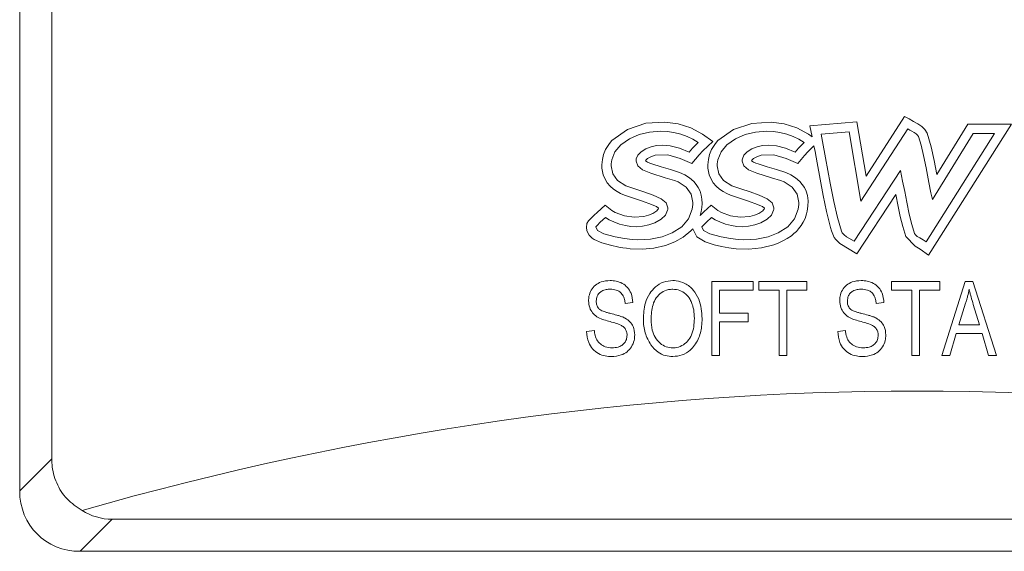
# Model space of a CAD drawing. Header units: inches. Extents: x 2954 to 6480, y 249 to 2776.
# Tile 88 of 105: x 5038 to 5068, y 2027 to 2044. Entities that reach past the tile are written whole.
import ezdxf

# ---------------------------------------------------------------- set-up
doc = ezdxf.new("R2010")
doc.units = ezdxf.units.IN
doc.header["$MEASUREMENT"] = 0
doc.layers.add('LV_PANEL MOUNT', color=7, linetype='Continuous')

# ---------------------------------------------------------------- blocks, each defined once
blk = doc.blocks.new('IHM_SSW07')
at = {"color": 7, "linetype": 'Continuous', "lineweight": 15}
for p, q in [((8352.51, 1632.371), (8352.51, 1724.59)), ((8353.51, 1633.371), (8353.51, 1723.59)), ((8372.643, 1643.875), (8372.044, 1643.835)), ((8373.054, 1643.816), (8372.643, 1643.875)), ((8375.951, 1643.875), (8375.352, 1643.834)), ((8376.362, 1643.816), (8375.951, 1643.875)), ((8378.627, 1643.885), (8377.166, 1643.754)), ((8378.917, 1642.189), (8378.627, 1643.885)), ((8380.117, 1644.046), (8378.917, 1642.189)), ((8380.257, 1643.971), (8380.117, 1644.046)), ((8380.396, 1643.895), (8380.257, 1643.971)), ((8380.534, 1643.817), (8380.396, 1643.895)), ((8371.476, 1643.647), (8370.989, 1643.298)), ((8372.044, 1643.835), (8371.476, 1643.647)), ((8372.164, 1643.561), (8371.837, 1643.481)), ((8372.514, 1643.588), (8372.164, 1643.561)), ((8372.716, 1643.577), (8372.514, 1643.588)), ((8372.922, 1643.546), (8372.716, 1643.577)), ((8373.133, 1643.495), (8372.922, 1643.546)), ((8373.449, 1643.692), (8373.054, 1643.816)), ((8373.814, 1643.498), (8373.449, 1643.692)), ((8374.784, 1643.647), (8374.297, 1643.298)), ((8375.352, 1643.834), (8374.784, 1643.647)), ((8375.472, 1643.561), (8375.145, 1643.481)), ((8375.822, 1643.588), (8375.472, 1643.561)), ((8376.024, 1643.577), (8375.822, 1643.588)), ((8376.23, 1643.546), (8376.024, 1643.577)), ((8376.441, 1643.495), (8376.23, 1643.546)), ((8376.757, 1643.692), (8376.362, 1643.816)), ((8377.122, 1643.498), (8376.757, 1643.692)), ((8377.166, 1643.754), (8377.236, 1643.417)), ((8378.385, 1643.571), (8377.518, 1643.493)), ((8378.755, 1641.404), (8378.385, 1643.571)), ((8380.215, 1643.662), (8378.755, 1641.404)), ((8380.281, 1643.626), (8380.215, 1643.662)), ((8380.347, 1643.589), (8380.281, 1643.626)), ((8380.413, 1643.551), (8380.347, 1643.589)), ((8380.479, 1643.505), (8380.413, 1643.551)), ((8380.652, 1643.739), (8380.534, 1643.817)), ((8380.748, 1643.645), (8380.652, 1643.739)), ((8380.82, 1643.524), (8380.748, 1643.645)), ((8380.865, 1639.721), (8383.459, 1643.805)), ((8382.093, 1643.805), (8381.126, 1642.236)), ((8383.459, 1643.805), (8382.093, 1643.805)), ((8370.989, 1643.298), (8370.914, 1643.208)), ((8371.535, 1643.349), (8371.267, 1643.163)), ((8371.837, 1643.481), (8371.535, 1643.349)), ((8373.335, 1643.425), (8373.133, 1643.495)), ((8373.516, 1643.34), (8373.335, 1643.425)), ((8373.677, 1643.238), (8373.516, 1643.34)), ((8373.594, 1643.155), (8373.677, 1643.238)), ((8374.134, 1643.272), (8373.814, 1643.498)), ((8373.823, 1642.974), (8374.134, 1643.272)), ((8374.297, 1643.298), (8374.222, 1643.208)), ((8374.843, 1643.349), (8374.575, 1643.163)), ((8375.145, 1643.481), (8374.843, 1643.349)), ((8376.643, 1643.425), (8376.441, 1643.495)), ((8376.824, 1643.34), (8376.643, 1643.425)), ((8376.985, 1643.238), (8376.824, 1643.34)), ((8376.902, 1643.155), (8376.985, 1643.238)), ((8377.236, 1643.417), (8377.122, 1643.498)), ((8377.518, 1643.493), (8377.562, 1643.264)), ((8377.562, 1643.264), (8377.656, 1642.756)), ((8380.524, 1643.461), (8380.479, 1643.505)), ((8380.548, 1643.419), (8380.524, 1643.461)), ((8380.632, 1643.152), (8380.548, 1643.419)), ((8380.787, 1640.141), (8382.929, 1643.514)), ((8380.946, 1643.1), (8380.82, 1643.524)), ((8382.255, 1643.514), (8380.988, 1641.457)), ((8382.929, 1643.514), (8382.255, 1643.514)), ((8370.79, 1643.015), (8370.729, 1642.859)), ((8370.849, 1643.116), (8370.79, 1643.015)), ((8370.914, 1643.208), (8370.849, 1643.116)), ((8371.083, 1642.945), (8370.984, 1642.695)), ((8371.267, 1643.163), (8371.083, 1642.945)), ((8371.8, 1642.843), (8371.9, 1642.949)), ((8371.9, 1642.949), (8372.049, 1643.041)), ((8372.049, 1643.041), (8372.212, 1643.105)), ((8372.212, 1643.105), (8372.382, 1643.143)), ((8372.382, 1643.143), (8372.559, 1643.156)), ((8372.559, 1643.156), (8372.81, 1643.132)), ((8372.81, 1643.132), (8373.091, 1643.059)), ((8373.091, 1643.059), (8373.402, 1642.938)), ((8373.402, 1642.938), (8373.502, 1643.055)), ((8373.502, 1643.055), (8373.594, 1643.155)), ((8373.707, 1642.847), (8373.823, 1642.974)), ((8374.098, 1643.015), (8374.037, 1642.859)), ((8374.157, 1643.116), (8374.098, 1643.015)), ((8374.222, 1643.208), (8374.157, 1643.116)), ((8374.391, 1642.945), (8374.292, 1642.695)), ((8374.575, 1643.163), (8374.391, 1642.945)), ((8375.108, 1642.843), (8375.208, 1642.949)), ((8375.208, 1642.949), (8375.357, 1643.041)), ((8375.357, 1643.041), (8375.52, 1643.105)), ((8375.52, 1643.105), (8375.69, 1643.143)), ((8375.69, 1643.143), (8375.867, 1643.156)), ((8375.867, 1643.156), (8376.118, 1643.132)), ((8376.118, 1643.132), (8376.399, 1643.059)), ((8376.399, 1643.059), (8376.71, 1642.938)), ((8376.71, 1642.938), (8376.81, 1643.055)), ((8376.81, 1643.055), (8376.902, 1643.155)), ((8376.996, 1642.826), (8377.102, 1642.943)), ((8377.102, 1642.943), (8377.164, 1643.006)), ((8377.164, 1643.006), (8377.227, 1643.067)), ((8377.227, 1643.067), (8377.291, 1643.128)), ((8377.291, 1643.128), (8377.324, 1642.952)), ((8377.324, 1642.952), (8377.357, 1642.775)), ((8380.713, 1642.827), (8380.632, 1643.152)), ((8381.042, 1642.67), (8380.946, 1643.1)), ((8370.69, 1642.702), (8370.673, 1642.537)), ((8370.729, 1642.859), (8370.69, 1642.702)), ((8370.972, 1642.63), (8370.965, 1642.567)), ((8370.984, 1642.695), (8370.972, 1642.63)), ((8371.74, 1642.65), (8371.741, 1642.675)), ((8371.792, 1642.504), (8371.74, 1642.65)), ((8371.741, 1642.675), (8371.744, 1642.699)), ((8371.744, 1642.699), (8371.749, 1642.724)), ((8371.749, 1642.724), (8371.8, 1642.843)), ((8372.036, 1642.668), (8372.053, 1642.694)), ((8372.098, 1642.627), (8372.036, 1642.668)), ((8372.053, 1642.694), (8372.076, 1642.715)), ((8372.076, 1642.715), (8372.1, 1642.735)), ((8372.169, 1642.595), (8372.098, 1642.627)), ((8372.1, 1642.735), (8372.176, 1642.777)), ((8372.176, 1642.777), (8372.254, 1642.811)), ((8372.254, 1642.811), (8372.336, 1642.837)), ((8372.336, 1642.837), (8372.733, 1642.849)), ((8372.733, 1642.849), (8373.118, 1642.74)), ((8373.118, 1642.74), (8373.485, 1642.584)), ((8373.485, 1642.584), (8373.595, 1642.716)), ((8373.595, 1642.716), (8373.707, 1642.847)), ((8373.998, 1642.702), (8373.981, 1642.537)), ((8374.037, 1642.859), (8373.998, 1642.702)), ((8374.28, 1642.63), (8374.274, 1642.567)), ((8374.292, 1642.695), (8374.28, 1642.63)), ((8375.048, 1642.65), (8375.049, 1642.675)), ((8375.1, 1642.504), (8375.048, 1642.65)), ((8375.049, 1642.675), (8375.052, 1642.699)), ((8375.052, 1642.699), (8375.057, 1642.724)), ((8375.057, 1642.724), (8375.108, 1642.843)), ((8375.344, 1642.668), (8375.361, 1642.694)), ((8375.406, 1642.627), (8375.344, 1642.668)), ((8375.361, 1642.694), (8375.384, 1642.715)), ((8375.384, 1642.715), (8375.408, 1642.735)), ((8375.476, 1642.595), (8375.406, 1642.627)), ((8375.408, 1642.735), (8375.484, 1642.777)), ((8375.484, 1642.777), (8375.562, 1642.811)), ((8375.562, 1642.811), (8375.644, 1642.837)), ((8375.644, 1642.837), (8376.04, 1642.849)), ((8376.04, 1642.849), (8376.425, 1642.74)), ((8376.425, 1642.74), (8376.793, 1642.584)), ((8376.793, 1642.584), (8376.894, 1642.705)), ((8376.894, 1642.705), (8376.996, 1642.826)), ((8377.357, 1642.775), (8377.39, 1642.599)), ((8377.656, 1642.756), (8377.801, 1641.971)), ((8380.791, 1642.444), (8380.713, 1642.827)), ((8381.126, 1642.236), (8381.042, 1642.67)), ((8370.673, 1642.537), (8370.676, 1642.432)), ((8370.676, 1642.432), (8370.69, 1642.331)), ((8370.69, 1642.331), (8370.715, 1642.229)), ((8370.965, 1642.567), (8370.963, 1642.506)), ((8370.963, 1642.506), (8371.014, 1642.26)), ((8371.945, 1642.379), (8371.792, 1642.504)), ((8372.201, 1642.276), (8371.945, 1642.379)), ((8372.238, 1642.569), (8372.169, 1642.595)), ((8372.526, 1642.48), (8372.238, 1642.569)), ((8372.814, 1642.392), (8372.526, 1642.48)), ((8373.101, 1642.3), (8372.814, 1642.392)), ((8373.981, 1642.537), (8373.984, 1642.432)), ((8373.984, 1642.432), (8373.998, 1642.331)), ((8373.998, 1642.331), (8374.023, 1642.229)), ((8374.274, 1642.567), (8374.271, 1642.506)), ((8374.271, 1642.506), (8374.322, 1642.26)), ((8375.253, 1642.379), (8375.1, 1642.504)), ((8375.509, 1642.276), (8375.253, 1642.379)), ((8375.546, 1642.569), (8375.476, 1642.595)), ((8375.834, 1642.48), (8375.546, 1642.569)), ((8376.122, 1642.392), (8375.834, 1642.48)), ((8376.409, 1642.3), (8376.122, 1642.392)), ((8377.39, 1642.599), (8377.483, 1642.092)), ((8378.542, 1640.158), (8379.992, 1642.363)), ((8379.992, 1642.363), (8380.058, 1642.034)), ((8380.877, 1641.993), (8380.791, 1642.444)), ((8370.715, 1642.229), (8370.772, 1642.097)), ((8370.772, 1642.097), (8370.843, 1641.982)), ((8371.014, 1642.26), (8371.166, 1642.053)), ((8371.166, 1642.053), (8371.42, 1641.885)), ((8372.654, 1642.136), (8372.201, 1642.276)), ((8372.938, 1642.047), (8372.654, 1642.136)), ((8373.052, 1642.008), (8372.938, 1642.047)), ((8373.308, 1641.84), (8373.052, 1642.008)), ((8373.262, 1642.229), (8373.101, 1642.3)), ((8373.408, 1642.133), (8373.262, 1642.229)), ((8373.542, 1642.019), (8373.408, 1642.133)), ((8373.619, 1641.925), (8373.542, 1642.019)), ((8374.023, 1642.229), (8374.08, 1642.097)), ((8374.08, 1642.097), (8374.151, 1641.982)), ((8374.322, 1642.26), (8374.474, 1642.053)), ((8374.474, 1642.053), (8374.728, 1641.885)), ((8375.962, 1642.136), (8375.509, 1642.276)), ((8376.246, 1642.047), (8375.962, 1642.136)), ((8376.36, 1642.008), (8376.246, 1642.047)), ((8376.616, 1641.84), (8376.36, 1642.008)), ((8376.57, 1642.229), (8376.409, 1642.3)), ((8376.716, 1642.133), (8376.57, 1642.229)), ((8376.85, 1642.019), (8376.716, 1642.133)), ((8376.927, 1641.925), (8376.85, 1642.019)), ((8377.483, 1642.092), (8377.579, 1641.586)), ((8380.058, 1642.034), (8380.122, 1641.705)), ((8370.843, 1641.982), (8370.935, 1641.872)), ((8370.935, 1641.872), (8371.041, 1641.777)), ((8371.041, 1641.777), (8371.149, 1641.704)), ((8371.149, 1641.704), (8371.26, 1641.641)), ((8371.42, 1641.885), (8371.705, 1641.789)), ((8371.705, 1641.789), (8371.988, 1641.693)), ((8371.988, 1641.693), (8372.271, 1641.597)), ((8373.462, 1641.626), (8373.308, 1641.84)), ((8373.683, 1641.828), (8373.619, 1641.925)), ((8373.738, 1641.72), (8373.683, 1641.828)), ((8373.776, 1641.592), (8373.738, 1641.72)), ((8374.151, 1641.982), (8374.243, 1641.872)), ((8374.243, 1641.872), (8374.349, 1641.777)), ((8374.349, 1641.777), (8374.457, 1641.704)), ((8374.457, 1641.704), (8374.568, 1641.641)), ((8374.728, 1641.885), (8375.013, 1641.789)), ((8375.013, 1641.789), (8375.296, 1641.693)), ((8375.296, 1641.693), (8375.579, 1641.597)), ((8376.77, 1641.626), (8376.616, 1641.84)), ((8376.991, 1641.828), (8376.927, 1641.925)), ((8377.046, 1641.72), (8376.991, 1641.828)), ((8377.089, 1641.582), (8377.046, 1641.72)), ((8377.801, 1641.971), (8377.915, 1641.395)), ((8380.122, 1641.705), (8380.186, 1641.376)), ((8380.942, 1641.664), (8380.877, 1641.993)), ((8371.26, 1641.641), (8371.38, 1641.591)), ((8371.38, 1641.591), (8371.662, 1641.497)), ((8371.662, 1641.497), (8371.944, 1641.402)), ((8371.944, 1641.402), (8372.224, 1641.305)), ((8372.271, 1641.597), (8372.527, 1641.483)), ((8372.527, 1641.483), (8372.68, 1641.35)), ((8373.513, 1641.367), (8373.462, 1641.626)), ((8373.798, 1641.466), (8373.776, 1641.592)), ((8373.803, 1641.333), (8373.798, 1641.466)), ((8374.568, 1641.641), (8374.688, 1641.591)), ((8374.688, 1641.591), (8374.97, 1641.497)), ((8374.97, 1641.497), (8375.252, 1641.402)), ((8375.252, 1641.402), (8375.532, 1641.305)), ((8375.579, 1641.597), (8375.835, 1641.483)), ((8375.835, 1641.483), (8375.988, 1641.35)), ((8376.821, 1641.367), (8376.77, 1641.626)), ((8377.109, 1641.415), (8377.089, 1641.582)), ((8377.105, 1641.254), (8377.109, 1641.415)), ((8377.579, 1641.586), (8377.686, 1641.082)), ((8377.915, 1641.395), (8378.03, 1640.895)), ((8378.632, 1639.767), (8379.844, 1641.609)), ((8379.844, 1641.609), (8379.916, 1641.243)), ((8380.988, 1641.457), (8380.942, 1641.664)), ((8370.774, 1641.276), (8370.525, 1641.05)), ((8370.878, 1641.196), (8370.774, 1641.276)), ((8370.982, 1641.119), (8370.878, 1641.196)), ((8371.094, 1641.052), (8370.982, 1641.119)), ((8372.224, 1641.305), (8372.299, 1641.275)), ((8372.392, 1641.108), (8372.268, 1641.023)), ((8372.299, 1641.275), (8372.376, 1641.236)), ((8372.376, 1641.236), (8372.438, 1641.187)), ((8372.412, 1641.133), (8372.392, 1641.108)), ((8372.427, 1641.157), (8372.412, 1641.133)), ((8372.438, 1641.187), (8372.427, 1641.157)), ((8372.723, 1641.124), (8372.656, 1640.971)), ((8372.68, 1641.35), (8372.732, 1641.198)), ((8372.728, 1641.149), (8372.723, 1641.124)), ((8372.731, 1641.174), (8372.728, 1641.149)), ((8372.732, 1641.198), (8372.731, 1641.174)), ((8373.374, 1640.856), (8373.488, 1641.153)), ((8373.488, 1641.153), (8373.502, 1641.226)), ((8373.502, 1641.226), (8373.51, 1641.298)), ((8373.51, 1641.298), (8373.513, 1641.367)), ((8373.738, 1640.963), (8373.771, 1641.085)), ((8373.771, 1641.085), (8373.792, 1641.207)), ((8373.792, 1641.207), (8373.803, 1641.333)), ((8373.967, 1641.172), (8373.852, 1641.068)), ((8374.082, 1641.276), (8373.967, 1641.172)), ((8374.186, 1641.196), (8374.082, 1641.276)), ((8374.29, 1641.119), (8374.186, 1641.196)), ((8374.402, 1641.052), (8374.29, 1641.119)), ((8375.532, 1641.305), (8375.607, 1641.275)), ((8375.7, 1641.108), (8375.576, 1641.023)), ((8375.607, 1641.275), (8375.683, 1641.236)), ((8375.683, 1641.236), (8375.746, 1641.187)), ((8375.72, 1641.133), (8375.7, 1641.108)), ((8375.735, 1641.157), (8375.72, 1641.133)), ((8375.746, 1641.187), (8375.735, 1641.157)), ((8376.031, 1641.124), (8375.964, 1640.971)), ((8375.988, 1641.35), (8376.04, 1641.198)), ((8376.036, 1641.149), (8376.031, 1641.124)), ((8376.039, 1641.174), (8376.036, 1641.149)), ((8376.04, 1641.198), (8376.039, 1641.174)), ((8376.682, 1640.856), (8376.796, 1641.153)), ((8376.796, 1641.153), (8376.81, 1641.226)), ((8376.81, 1641.226), (8376.818, 1641.298)), ((8376.818, 1641.298), (8376.821, 1641.367)), ((8377.061, 1641.014), (8377.08, 1641.089)), ((8377.08, 1641.089), (8377.105, 1641.254)), ((8377.686, 1641.082), (8377.811, 1640.582)), ((8379.916, 1641.243), (8379.986, 1640.926)), ((8380.186, 1641.376), (8380.266, 1641.004)), ((8370.261, 1640.793), (8370.208, 1640.707)), ((8370.346, 1640.882), (8370.261, 1640.793)), ((8370.434, 1640.967), (8370.346, 1640.882)), ((8370.525, 1641.05), (8370.434, 1640.967)), ((8370.791, 1640.898), (8370.626, 1640.747)), ((8370.901, 1640.824), (8370.791, 1640.898)), ((8371.046, 1640.756), (8370.901, 1640.824)), ((8371.382, 1640.951), (8371.094, 1641.052)), ((8371.68, 1640.904), (8371.382, 1640.951)), ((8371.984, 1640.925), (8371.68, 1640.904)), ((8372.129, 1640.964), (8371.984, 1640.925)), ((8372.268, 1641.023), (8372.129, 1640.964)), ((8372.524, 1640.839), (8372.329, 1640.73)), ((8372.656, 1640.971), (8372.524, 1640.839)), ((8373.169, 1640.61), (8373.374, 1640.856)), ((8373.852, 1641.068), (8373.738, 1640.963)), ((8374.099, 1640.898), (8373.934, 1640.747)), ((8374.209, 1640.824), (8374.099, 1640.898)), ((8374.354, 1640.756), (8374.209, 1640.824)), ((8374.689, 1640.951), (8374.402, 1641.052)), ((8374.988, 1640.904), (8374.689, 1640.951)), ((8375.292, 1640.925), (8374.988, 1640.904)), ((8375.437, 1640.964), (8375.292, 1640.925)), ((8375.576, 1641.023), (8375.437, 1640.964)), ((8375.832, 1640.839), (8375.637, 1640.73)), ((8375.964, 1640.971), (8375.832, 1640.839)), ((8376.477, 1640.61), (8376.682, 1640.856)), ((8376.956, 1640.753), (8377.013, 1640.869)), ((8377.013, 1640.869), (8377.039, 1640.942)), ((8377.039, 1640.942), (8377.061, 1641.014)), ((8378.03, 1640.895), (8378.147, 1640.47)), ((8379.986, 1640.926), (8380.064, 1640.611)), ((8380.266, 1641.004), (8380.347, 1640.679)), ((8370.208, 1640.707), (8370.195, 1640.584)), ((8370.195, 1640.584), (8370.207, 1640.494)), ((8370.207, 1640.494), (8370.237, 1640.413)), ((8370.525, 1640.651), (8370.49, 1640.61)), ((8370.49, 1640.61), (8370.539, 1640.495)), ((8370.626, 1640.747), (8370.525, 1640.651)), ((8370.539, 1640.495), (8370.739, 1640.389)), ((8371.226, 1640.692), (8371.046, 1640.756)), ((8371.41, 1640.647), (8371.226, 1640.692)), ((8371.581, 1640.619), (8371.41, 1640.647)), ((8371.74, 1640.61), (8371.581, 1640.619)), ((8371.943, 1640.623), (8371.74, 1640.61)), ((8372.139, 1640.663), (8371.943, 1640.623)), ((8372.329, 1640.73), (8372.139, 1640.663)), ((8372.871, 1640.417), (8373.169, 1640.61)), ((8373.214, 1640.282), (8373.454, 1640.481)), ((8373.454, 1640.481), (8373.508, 1640.543)), ((8373.508, 1640.543), (8373.641, 1640.288)), ((8373.833, 1640.651), (8373.798, 1640.61)), ((8373.798, 1640.61), (8373.847, 1640.495)), ((8373.934, 1640.747), (8373.833, 1640.651)), ((8373.847, 1640.495), (8374.047, 1640.389)), ((8374.534, 1640.692), (8374.354, 1640.756)), ((8374.718, 1640.647), (8374.534, 1640.692)), ((8374.889, 1640.619), (8374.718, 1640.647)), ((8375.048, 1640.61), (8374.889, 1640.619)), ((8375.251, 1640.623), (8375.048, 1640.61)), ((8375.447, 1640.663), (8375.251, 1640.623)), ((8375.637, 1640.73), (8375.447, 1640.663)), ((8376.179, 1640.417), (8376.477, 1640.61)), ((8376.667, 1640.392), (8376.742, 1640.463)), ((8376.742, 1640.463), (8376.814, 1640.539)), ((8376.814, 1640.539), (8376.891, 1640.645)), ((8376.891, 1640.645), (8376.956, 1640.753)), ((8377.811, 1640.582), (8377.841, 1640.476)), ((8377.841, 1640.476), (8377.875, 1640.373)), ((8378.147, 1640.47), (8378.176, 1640.416)), ((8380.064, 1640.611), (8380.156, 1640.299)), ((8380.347, 1640.679), (8380.429, 1640.401)), ((8370.237, 1640.413), (8370.28, 1640.346)), ((8370.28, 1640.346), (8370.327, 1640.297)), ((8370.327, 1640.297), (8370.375, 1640.254)), ((8370.375, 1640.254), (8370.43, 1640.214)), ((8370.43, 1640.214), (8370.678, 1640.102)), ((8370.739, 1640.389), (8371.091, 1640.294)), ((8371.091, 1640.294), (8371.381, 1640.239)), ((8371.381, 1640.239), (8371.615, 1640.206)), ((8371.615, 1640.206), (8371.794, 1640.195)), ((8371.794, 1640.195), (8372.193, 1640.22)), ((8372.193, 1640.22), (8372.553, 1640.294)), ((8372.553, 1640.294), (8372.871, 1640.417)), ((8372.95, 1640.133), (8373.214, 1640.282)), ((8373.641, 1640.288), (8373.896, 1640.135)), ((8374.047, 1640.389), (8374.399, 1640.294)), ((8374.399, 1640.294), (8374.689, 1640.239)), ((8374.689, 1640.239), (8374.923, 1640.206)), ((8374.923, 1640.206), (8375.102, 1640.195)), ((8375.102, 1640.195), (8375.501, 1640.22)), ((8375.501, 1640.22), (8375.861, 1640.294)), ((8375.861, 1640.294), (8376.179, 1640.417)), ((8376.176, 1640.096), (8376.319, 1640.163)), ((8376.319, 1640.163), (8376.454, 1640.238)), ((8376.454, 1640.238), (8376.586, 1640.324)), ((8376.586, 1640.324), (8376.667, 1640.392)), ((8377.875, 1640.373), (8377.921, 1640.273)), ((8377.921, 1640.273), (8377.975, 1640.205)), ((8377.975, 1640.205), (8378.034, 1640.144)), ((8378.176, 1640.416), (8378.231, 1640.357)), ((8378.231, 1640.357), (8378.311, 1640.294)), ((8378.311, 1640.294), (8378.542, 1640.158)), ((8380.156, 1640.299), (8380.449, 1640.004)), ((8380.429, 1640.401), (8380.456, 1640.355)), ((8380.456, 1640.355), (8380.511, 1640.307)), ((8380.511, 1640.307), (8380.594, 1640.257)), ((8380.594, 1640.257), (8380.697, 1640.196)), ((8380.697, 1640.196), (8380.762, 1640.158)), ((8380.762, 1640.158), (8380.787, 1640.141)), ((8370.678, 1640.102), (8370.941, 1640.028)), ((8370.941, 1640.028), (8371.208, 1639.974)), ((8371.208, 1639.974), (8371.324, 1639.954)), ((8371.324, 1639.954), (8371.44, 1639.935)), ((8371.44, 1639.935), (8371.556, 1639.92)), ((8371.556, 1639.92), (8371.927, 1639.906)), ((8371.927, 1639.906), (8372.296, 1639.941)), ((8372.296, 1639.941), (8372.658, 1640.021)), ((8372.658, 1640.021), (8372.95, 1640.133)), ((8373.896, 1640.135), (8374.177, 1640.046)), ((8374.177, 1640.046), (8374.404, 1639.995)), ((8374.404, 1639.995), (8374.633, 1639.953)), ((8374.633, 1639.953), (8374.864, 1639.92)), ((8374.864, 1639.92), (8375.259, 1639.906)), ((8375.259, 1639.906), (8375.653, 1639.949)), ((8375.653, 1639.949), (8376.037, 1640.044)), ((8376.037, 1640.044), (8376.176, 1640.096)), ((8378.034, 1640.144), (8378.101, 1640.087)), ((8378.101, 1640.087), (8378.632, 1639.767)), ((8380.449, 1640.004), (8380.605, 1639.913)), ((8380.605, 1639.913), (8380.865, 1639.721)), ((8374.102, 1638.899), (8374.102, 1636.588)), ((8375.392, 1638.899), (8374.102, 1638.899)), ((8374.342, 1637.909), (8374.342, 1638.629)), ((8374.342, 1638.629), (8375.392, 1638.629)), ((8375.392, 1638.629), (8375.392, 1638.899)), ((8375.573, 1638.899), (8375.573, 1638.629)), ((8377.073, 1638.899), (8375.573, 1638.899)), ((8375.573, 1638.629), (8376.203, 1638.629)), ((8376.203, 1638.629), (8376.203, 1636.588)), ((8376.443, 1636.588), (8376.443, 1638.629)), ((8376.443, 1638.629), (8377.073, 1638.629)), ((8377.073, 1638.629), (8377.073, 1638.899)), ((8379.715, 1638.899), (8379.715, 1638.629)), ((8381.216, 1638.899), (8379.715, 1638.899)), ((8379.715, 1638.629), (8380.346, 1638.629)), ((8380.346, 1638.629), (8380.346, 1636.588)), ((8380.586, 1638.629), (8381.216, 1638.629)), ((8380.586, 1636.588), (8380.586, 1638.629)), ((8381.216, 1638.629), (8381.216, 1638.899)), ((8382.014, 1638.899), (8381.276, 1636.588)), ((8382.249, 1638.899), (8382.014, 1638.899)), ((8382.987, 1636.588), (8382.249, 1638.899)), ((8371.4, 1638.209), (8371.64, 1638.239)), ((8379.235, 1638.209), (8379.475, 1638.239)), ((8381.807, 1637.549), (8382.024, 1638.221)), ((8382.263, 1638.184), (8382.456, 1637.549)), ((8375.242, 1637.909), (8374.342, 1637.909)), ((8375.242, 1637.639), (8375.242, 1637.909)), ((8374.342, 1637.639), (8375.242, 1637.639)), ((8374.342, 1636.588), (8374.342, 1637.639)), ((8382.456, 1637.549), (8381.807, 1637.549)), ((8370.439, 1637.368), (8370.199, 1637.338)), ((8378.274, 1637.368), (8378.034, 1637.338)), ((8381.526, 1636.588), (8381.728, 1637.278)), ((8381.728, 1637.278), (8382.536, 1637.278)), ((8382.536, 1637.278), (8382.738, 1636.588)), ((8374.102, 1636.588), (8374.342, 1636.588)), ((8376.203, 1636.588), (8376.443, 1636.588)), ((8380.346, 1636.588), (8380.586, 1636.588)), ((8381.276, 1636.588), (8381.526, 1636.588)), ((8382.738, 1636.588), (8382.987, 1636.588)), ((8353.51, 1633.371), (8352.51, 1632.371)), ((8354.4, 1630.481), (8355.4, 1631.481)), ((8355.4, 1631.481), (8405.619, 1631.481)), ((8354.4, 1630.481), (8406.619, 1630.481))]:
    blk.add_line(p, q, dxfattribs=at)
for centre, major_axis, ratio, start_param, end_param in [((8380.51, 428.522), (0, 1206.959), 0.275, 6.204621, 6.36175), ((8354.625, 1632.596), (-1.573, -1.573), 0.89882, 5.551023, 7.015348), ((8355.847, 1633.818), (1.391, 2.057), 0.797112, 3.144017, 3.635851)]:
    blk.add_ellipse(centre, major_axis=major_axis, ratio=ratio, start_param=start_param, end_param=end_param, dxfattribs=at)
for points, knots in [([(8370.93, 1638.929), (8370.835, 1638.923), (8370.671, 1638.911), (8370.468, 1638.792), (8370.333, 1638.635), (8370.267, 1638.459), (8370.261, 1638.344), (8370.259, 1638.296)], [0, 0, 0, 0, 0.272748, 0.468818, 0.664915, 0.863233, 1, 1, 1, 1]), ([(8371.64, 1638.239), (8371.629, 1638.339), (8371.611, 1638.509), (8371.483, 1638.718), (8371.317, 1638.849), (8371.125, 1638.92), (8370.994, 1638.926), (8370.93, 1638.929)], [0, 0, 0, 0, 0.267713, 0.456534, 0.645871, 0.827776, 1, 1, 1, 1]), ([(8372.887, 1638.929), (8372.789, 1638.921), (8372.592, 1638.904), (8372.342, 1638.745), (8372.145, 1638.519), (8371.994, 1638.171), (8371.979, 1637.888), (8371.97, 1637.713)], [0, 0, 0, 0, 0.171384, 0.344007, 0.505065, 0.694785, 1, 1, 1, 1]), ([(8373.801, 1637.741), (8373.797, 1637.845), (8373.788, 1638.051), (8373.704, 1638.358), (8373.541, 1638.644), (8373.288, 1638.849), (8373.052, 1638.924), (8372.921, 1638.928), (8372.887, 1638.929)], [0, 0, 0, 0, 0.185137, 0.369279, 0.566606, 0.765814, 0.938761, 1, 1, 1, 1]), ([(8378.765, 1638.929), (8378.67, 1638.923), (8378.506, 1638.911), (8378.303, 1638.792), (8378.168, 1638.635), (8378.102, 1638.459), (8378.096, 1638.344), (8378.094, 1638.296)], [0, 0, 0, 0, 0.272813, 0.468846, 0.664902, 0.863243, 1, 1, 1, 1]), ([(8379.475, 1638.239), (8379.464, 1638.339), (8379.446, 1638.509), (8379.318, 1638.718), (8379.152, 1638.849), (8378.96, 1638.92), (8378.829, 1638.926), (8378.765, 1638.929)], [0, 0, 0, 0, 0.267762, 0.456612, 0.645981, 0.827876, 1, 1, 1, 1]), ([(8370.499, 1638.291), (8370.504, 1638.341), (8370.512, 1638.43), (8370.583, 1638.536), (8370.679, 1638.613), (8370.803, 1638.654), (8370.894, 1638.657), (8370.938, 1638.659)], [0, 0, 0, 0, 0.233012, 0.405407, 0.577344, 0.797533, 1, 1, 1, 1]), ([(8370.938, 1638.659), (8371, 1638.655), (8371.105, 1638.649), (8371.238, 1638.581), (8371.331, 1638.479), (8371.383, 1638.349), (8371.395, 1638.253), (8371.4, 1638.209)], [0, 0, 0, 0, 0.256218, 0.429596, 0.603611, 0.815242, 1, 1, 1, 1]), ([(8372.21, 1637.709), (8372.217, 1637.867), (8372.228, 1638.104), (8372.36, 1638.396), (8372.528, 1638.566), (8372.719, 1638.65), (8372.842, 1638.657), (8372.889, 1638.659)], [0, 0, 0, 0, 0.356825, 0.537583, 0.719232, 0.892662, 1, 1, 1, 1]), ([(8372.889, 1638.659), (8372.962, 1638.652), (8373.108, 1638.636), (8373.297, 1638.515), (8373.408, 1638.382), (8373.45, 1638.294), (8373.461, 1638.271)], [0, 0, 0, 0, 0.2979322, 0.5974756, 0.8962576, 1, 1, 1, 1]), ([(8378.334, 1638.291), (8378.339, 1638.341), (8378.347, 1638.43), (8378.418, 1638.536), (8378.514, 1638.613), (8378.638, 1638.654), (8378.729, 1638.657), (8378.773, 1638.659)], [0, 0, 0, 0, 0.233068, 0.405498, 0.57747, 0.797589, 1, 1, 1, 1]), ([(8378.773, 1638.659), (8378.835, 1638.655), (8378.94, 1638.649), (8379.073, 1638.581), (8379.166, 1638.479), (8379.218, 1638.349), (8379.23, 1638.253), (8379.235, 1638.209)], [0, 0, 0, 0, 0.25627, 0.429603, 0.603571, 0.815291, 1, 1, 1, 1]), ([(8382.024, 1638.221), (8382.035, 1638.257), (8382.058, 1638.329), (8382.096, 1638.474), (8382.117, 1638.585), (8382.132, 1638.659)], [0, 0, 0, 0, 0.250093, 0.500236, 1, 1, 1, 1]), ([(8382.132, 1638.659), (8382.141, 1638.619), (8382.16, 1638.539), (8382.204, 1638.38), (8382.239, 1638.262), (8382.263, 1638.184)], [0, 0, 0, 0, 0.250033, 0.500073, 1, 1, 1, 1]), ([(8370.259, 1638.296), (8370.265, 1638.224), (8370.276, 1638.09), (8370.376, 1637.917), (8370.568, 1637.747), (8370.755, 1637.696), (8370.882, 1637.661)], [0, 0, 0, 0, 0.221735, 0.411004, 0.599953, 1, 1, 1, 1]), ([(8370.575, 1638.056), (8370.551, 1638.091), (8370.516, 1638.144), (8370.502, 1638.228), (8370.5, 1638.269), (8370.499, 1638.291)], [0, 0, 0, 0, 0.4979941, 0.7462909, 1, 1, 1, 1]), ([(8370.942, 1637.902), (8370.909, 1637.91), (8370.844, 1637.927), (8370.731, 1637.963), (8370.635, 1638.001), (8370.586, 1638.046), (8370.575, 1638.056)], [0, 0, 0, 0, 0.25141, 0.502882, 0.890648, 1, 1, 1, 1]), ([(8373.461, 1638.271), (8373.477, 1638.229), (8373.51, 1638.146), (8373.552, 1637.972), (8373.557, 1637.838), (8373.561, 1637.748)], [0, 0, 0, 0, 0.250649, 0.501415, 1, 1, 1, 1]), ([(8378.094, 1638.296), (8378.1, 1638.224), (8378.111, 1638.09), (8378.211, 1637.917), (8378.403, 1637.747), (8378.59, 1637.696), (8378.717, 1637.661)], [0, 0, 0, 0, 0.221861, 0.411207, 0.600237, 1, 1, 1, 1]), ([(8378.41, 1638.056), (8378.386, 1638.091), (8378.351, 1638.144), (8378.337, 1638.228), (8378.335, 1638.269), (8378.334, 1638.291)], [0, 0, 0, 0, 0.498018, 0.746307, 1, 1, 1, 1]), ([(8378.777, 1637.902), (8378.744, 1637.91), (8378.679, 1637.927), (8378.566, 1637.963), (8378.47, 1638.001), (8378.421, 1638.046), (8378.41, 1638.056)], [0, 0, 0, 0, 0.2515, 0.503057, 0.890691, 1, 1, 1, 1]), ([(8371.344, 1637.783), (8371.311, 1637.796), (8371.245, 1637.821), (8371.111, 1637.861), (8371.01, 1637.886), (8370.942, 1637.902)], [0, 0, 0, 0, 0.250509, 0.500702, 1, 1, 1, 1]), ([(8371.7, 1637.231), (8371.691, 1637.322), (8371.677, 1637.473), (8371.555, 1637.651), (8371.439, 1637.737), (8371.364, 1637.773), (8371.344, 1637.783)], [0, 0, 0, 0, 0.385346, 0.643367, 0.900811, 1, 1, 1, 1]), ([(8371.97, 1637.713), (8371.973, 1637.643), (8371.977, 1637.503), (8372.031, 1637.226), (8372.135, 1637.042), (8372.204, 1636.921)], [0, 0, 0, 0, 0.251289, 0.503065, 1, 1, 1, 1]), ([(8372.884, 1636.828), (8372.813, 1636.835), (8372.672, 1636.847), (8372.478, 1636.969), (8372.326, 1637.15), (8372.226, 1637.409), (8372.216, 1637.6), (8372.21, 1637.709)], [0, 0, 0, 0, 0.169437, 0.340193, 0.538201, 0.735779, 1, 1, 1, 1]), ([(8373.561, 1637.748), (8373.551, 1637.572), (8373.537, 1637.317), (8373.36, 1637.034), (8373.181, 1636.887), (8373.008, 1636.832), (8372.909, 1636.829), (8372.884, 1636.828)], [0, 0, 0, 0, 0.405923, 0.586458, 0.767282, 0.94039, 1, 1, 1, 1]), ([(8373.566, 1636.911), (8373.606, 1636.973), (8373.72, 1637.151), (8373.791, 1637.442), (8373.799, 1637.66), (8373.801, 1637.741)], [0, 0, 0, 0, 0.251884, 0.722282, 1, 1, 1, 1]), ([(8379.179, 1637.783), (8379.146, 1637.796), (8379.08, 1637.821), (8378.946, 1637.861), (8378.845, 1637.886), (8378.777, 1637.902)], [0, 0, 0, 0, 0.250599, 0.500881, 1, 1, 1, 1]), ([(8379.535, 1637.231), (8379.526, 1637.322), (8379.512, 1637.473), (8379.39, 1637.651), (8379.274, 1637.737), (8379.199, 1637.773), (8379.179, 1637.783)], [0, 0, 0, 0, 0.3853889, 0.64345, 0.9009371, 1, 1, 1, 1]), ([(8370.882, 1637.661), (8370.946, 1637.643), (8371.074, 1637.607), (8371.238, 1637.556), (8371.362, 1637.479), (8371.43, 1637.388), (8371.457, 1637.297), (8371.459, 1637.244), (8371.46, 1637.224)], [0, 0, 0, 0, 0.2515, 0.503323, 0.649433, 0.796713, 0.925071, 1, 1, 1, 1]), ([(8378.717, 1637.661), (8378.781, 1637.643), (8378.909, 1637.607), (8379.073, 1637.556), (8379.197, 1637.479), (8379.265, 1637.388), (8379.292, 1637.297), (8379.294, 1637.244), (8379.295, 1637.224)], [0, 0, 0, 0, 0.251561, 0.503443, 0.649493, 0.796705, 0.925086, 1, 1, 1, 1]), ([(8370.199, 1637.338), (8370.211, 1637.222), (8370.23, 1637.027), (8370.376, 1636.79), (8370.559, 1636.642), (8370.768, 1636.568), (8370.908, 1636.561), (8370.972, 1636.558)], [0, 0, 0, 0, 0.28011, 0.470306, 0.660735, 0.84375, 1, 1, 1, 1]), ([(8370.993, 1636.828), (8370.92, 1636.834), (8370.789, 1636.846), (8370.622, 1636.942), (8370.501, 1637.081), (8370.455, 1637.236), (8370.443, 1637.334), (8370.439, 1637.368)], [0, 0, 0, 0, 0.25061, 0.4521, 0.654473, 0.878839, 1, 1, 1, 1]), ([(8370.972, 1636.558), (8371.077, 1636.565), (8371.251, 1636.577), (8371.468, 1636.698), (8371.605, 1636.858), (8371.688, 1637.043), (8371.696, 1637.172), (8371.7, 1637.231)], [0, 0, 0, 0, 0.279293, 0.466162, 0.653404, 0.840746, 1, 1, 1, 1]), ([(8371.46, 1637.224), (8371.456, 1637.177), (8371.449, 1637.09), (8371.385, 1636.98), (8371.295, 1636.897), (8371.161, 1636.838), (8371.055, 1636.832), (8370.993, 1636.828)], [0, 0, 0, 0, 0.204346, 0.37371, 0.542188, 0.72998, 1, 1, 1, 1]), ([(8378.034, 1637.338), (8378.046, 1637.222), (8378.065, 1637.027), (8378.211, 1636.79), (8378.394, 1636.642), (8378.603, 1636.568), (8378.743, 1636.561), (8378.807, 1636.558)], [0, 0, 0, 0, 0.280167, 0.470384, 0.66084, 0.843826, 1, 1, 1, 1]), ([(8378.828, 1636.828), (8378.755, 1636.834), (8378.624, 1636.846), (8378.457, 1636.942), (8378.336, 1637.081), (8378.29, 1637.235), (8378.278, 1637.334), (8378.274, 1637.368)], [0, 0, 0, 0, 0.250454, 0.451912, 0.654249, 0.878582, 1, 1, 1, 1]), ([(8378.807, 1636.558), (8378.912, 1636.565), (8379.086, 1636.577), (8379.303, 1636.698), (8379.441, 1636.858), (8379.523, 1637.043), (8379.531, 1637.172), (8379.535, 1637.231)], [0, 0, 0, 0, 0.279354, 0.466193, 0.653403, 0.840773, 1, 1, 1, 1]), ([(8379.295, 1637.224), (8379.291, 1637.177), (8379.284, 1637.09), (8379.22, 1636.98), (8379.13, 1636.897), (8378.996, 1636.838), (8378.89, 1636.832), (8378.828, 1636.828)], [0, 0, 0, 0, 0.20445, 0.373898, 0.542461, 0.730263, 1, 1, 1, 1]), ([(8372.204, 1636.921), (8372.273, 1636.838), (8372.398, 1636.69), (8372.649, 1636.574), (8372.81, 1636.563), (8372.886, 1636.558)], [0, 0, 0, 0, 0.3978216, 0.7170055, 1, 1, 1, 1]), ([(8372.886, 1636.558), (8372.985, 1636.567), (8373.184, 1636.585), (8373.418, 1636.731), (8373.523, 1636.859), (8373.566, 1636.911)], [0, 0, 0, 0, 0.371688, 0.747214, 1, 1, 1, 1]), ([(8354.46, 1631.758), (8354.293, 1631.867), (8353.959, 1632.086), (8353.636, 1632.602), (8353.519, 1633.051), (8353.511, 1633.309), (8353.51, 1633.371)], [0, 0, 0, 0, 0.302685, 0.605642, 0.905463, 1, 1, 1, 1])]:
    blk.add_open_spline(points, degree=3, knots=knots, dxfattribs=at)

msp = doc.modelspace()

# ---------------------------------------------------------------- block references
at = {"layer": 'LV_PANEL MOUNT'}
msp.add_blockref('IHM_SSW07', (-3314.971, 396.516), dxfattribs=at)

doc.saveas('drawing.dxf')
